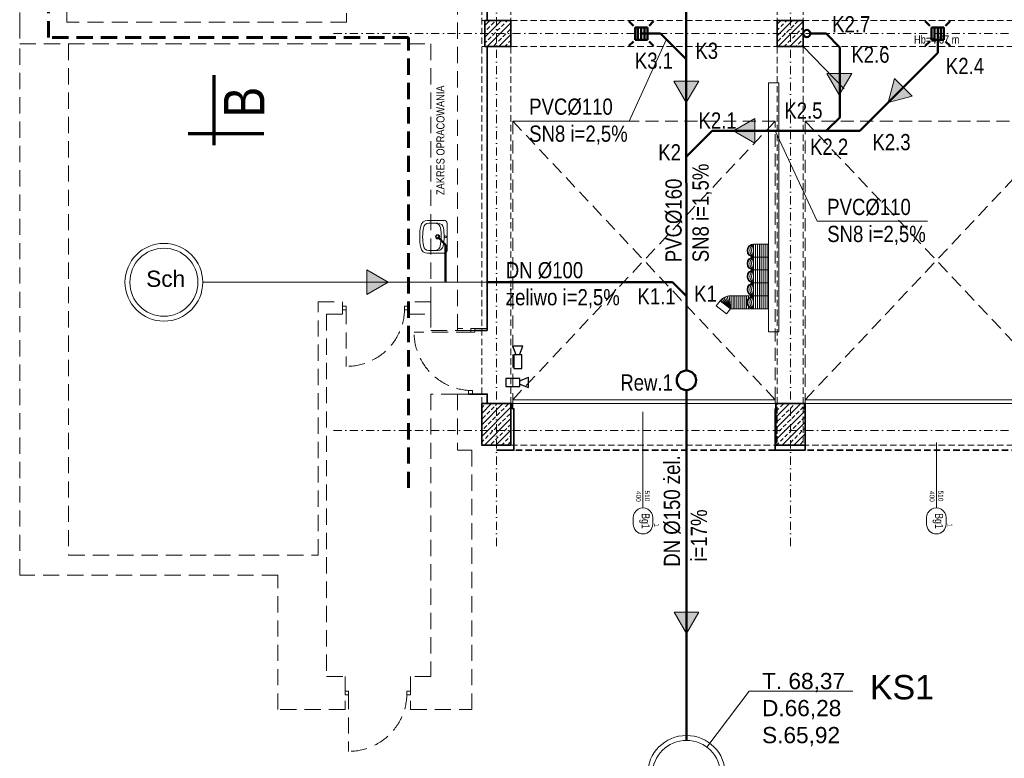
# Model space of a CAD drawing. Header units: millimetres. Extents: x -96593 to 66336, y -23969 to 7139.
# Tile 101 of 256: x -91160 to -89641, y -2331 to -1192. Entities that reach past the tile are written whole.
import ezdxf
from ezdxf.enums import TextEntityAlignment as Align

# ---------------------------------------------------------------- set-up
doc = ezdxf.new("R2010")
doc.units = ezdxf.units.MM
for name, pattern in [('DASHDOT', [1, 0.5, -0.25, 0, -0.25]), ('DASHED', [0.75, 0.5, -0.25]), ('DASHEDX2', [1.5, 1, -0.5]), ('DIVIDEX2', [2.5, 1, -0.5, 0, -0.5, 0, -0.5])]:
    doc.linetypes.add(name, pattern=pattern)
for name, color, linetype, lineweight in [('!MARIUSZ', 220, 'Continuous', 35), ('BA_KS_ist.', 34, 'Continuous', 50), ('BA_sym', 7, 'Continuous', 18), ('BA_txc', 1, 'Continuous', 18), ('BA_txs', 2, 'Continuous', 18), ('MM_KS', 14, 'Continuous', 50), ('MM_KS_OPISY', 7, 'Continuous', 9), ('mm_punktwstawienia', 1, 'Continuous', 50), ('mm_sprężone', 7, 'Continuous', 50), ('mm_went_opis', 7, 'Continuous', 15), ('mm_wentylacja_bloki', 7, 'Continuous', 18), ('PG_BRAMY', 1, 'DASHEDX2', 18), ('PG_KONSTRUKCJA', 5, 'Continuous', 35), ('PG_OSIE', 1, 'DASHDOT', 18), ('PG_PODCIĄGI', 1, 'DASHED', 18), ('PG_PRZERYWANE_ŚREDNIE', 1, 'DASHEDX2', 18), ('PG_SZRAF', 1, 'Continuous', 18), ('PG_WIDOKOWE_CIENKIE', 1, 'Continuous', 18), ('PG_WYPOSAŻENIE', 1, 'Continuous', 18), ('PG_ŚCIANY_SŁUPY', 4, 'Continuous', 35), ('Wyposażenie', 134, 'Continuous', 18)]:
    doc.layers.add(name, color=color, linetype=linetype, lineweight=lineweight)
doc.layers.add('BA_pom', color=6, linetype='Continuous', lineweight=18, plot=False)
doc.styles.add('BIKTS', font='bikromsw.shx', dxfattribs={"width": 0.85})
doc.styles.get("Standard").update_dxf_attribs({"font": 'arial.ttf'})

# ---------------------------------------------------------------- blocks, each defined once
blk = doc.blocks.new('A$C243F7E6F')
at = {"layer": 'PG_SZRAF'}
h = blk.add_hatch(dxfattribs=at)
h.set_pattern_fill('ANSI33', color=256, scale=2)
h.set_pattern_definition([(45, (-6891.598, -2675.306), (-8.980256, 8.980256), []), (45, (-6882.618, -2675.306), (-8.980256, 8.980256), [6.35, -3.175])])
h.paths.add_polyline_path([(0, 0), (40, 0), (40, -40), (0, -40)])
at = {"layer": 'PG_KONSTRUKCJA'}
blk.add_lwpolyline([(0, 0), (40, 0), (40, -40), (0, -40), (0, 0)], dxfattribs=at)
blk = doc.blocks.new('symdrz')
blk.add_lwpolyline([(-10, -30, -1), (-10, 30), (10, 30, -1), (10, -30)], format="xyb", close=True)
at = {"style": 'BIKTS', "width": 0.8}
blk.add_attdef('SZERDRZ', text='', height=25, dxfattribs=at).set_placement((77.1, 8.8), align=Align.CENTER)
blk.add_attdef('SYMDRZ', text='', height=25, dxfattribs=at).set_placement((0, 0), align=Align.MIDDLE)
blk.add_attdef('WYSDRZ', text='', height=25, dxfattribs=at).set_placement((77.1, -9.5), align=Align.TOP_CENTER)
blk = doc.blocks.new('brama')
at = {"layer": 'PG_BRAMY', "color": 253, "linetype": 'Continuous'}
for p, q in [((4191.2, 391.2), (4596.2, 391.2)), ((4191.2, 391.2), (4191.2, 385.2)), ((4191.2, 385.2), (4596.2, 385.2)), ((4596.2, 391.2), (4596.2, 385.2))]:
    blk.add_line(p, q, dxfattribs=at)
at = {"layer": 'PG_BRAMY', "color": 253, "ltscale": 20}
for p, q in [((4191.2, -44.8), (4596.2, 385.2)), ((4191.2, 385.2), (4596.2, -44.8))]:
    blk.add_line(p, q, dxfattribs=at)
blk.add_lwpolyline([(4191.2, 385.2), (4596.2, 385.2), (4596.2, -44.8), (4191.2, -44.8)], close=True, dxfattribs=at)
blk = doc.blocks.new('A$C558C0175')
at = {"layer": 'PG_SZRAF'}
h = blk.add_hatch(dxfattribs=at)
h.set_pattern_fill('ANSI33', color=256, scale=50)
h.set_pattern_definition([(45, (339.872, -19.246), (-8.83883, 8.83883), []), (45, (348.711, -19.246), (-8.83883, 8.83883), [6.25, -3.125])])
h.paths.add_polyline_path([(-45, 64), (0, 64), (0, 0), (-45, 0)])
at = {"layer": 'PG_KONSTRUKCJA'}
blk.add_lwpolyline([(-45, 64), (0, 64), (0, 0), (-45, 0)], close=True, dxfattribs=at)
blk = doc.blocks.new('A$C0fd6651b')
at = {"layer": 'PG_WYPOSAŻENIE', "color": 18, "lineweight": 30, "true_color": 0x000000}
for p, q in [((5.4, 13.5), (0, 0)), ((0, 0), (15.8, 0)), ((10.4, 13.5), (15.8, 0))]:
    blk.add_line(p, q, dxfattribs=at)
blk.add_lwpolyline([(1.8, 34.8), (1.8, 13.5), (14, 13.5), (14, 34.8)], close=True, dxfattribs=at)
blk = doc.blocks.new('A$C0f2c6892')
at = {"layer": 'PG_WIDOKOWE_CIENKIE', "color": 18, "lineweight": 30}
for p, rotation in [((81.6, -2322.1), 180), ((90.2, -2386.2), 90)]:
    blk.add_blockref('A$C0fd6651b', p, dxfattribs=dict(at, rotation=rotation))
blk = doc.blocks.new('A$C2E197AD3')
at = {"layer": '!MARIUSZ', "color": 252, "linetype": 'DASHED', "lineweight": 0, "ltscale": 50}
for p, q in [((211.8, 271.7), (211.8, 1091.5)), ((287.3, 1091.5), (287.3, 302.5)), ((672.3, 302.5), (672.3, 693.5)), ((672.3, 693.5), (709.8, 693.5)), ((709.8, 693.5), (709.8, 674.5)), ((709.8, 686.7), (715.8, 686.7)), ((709.8, 681.2), (709.8, 686.7)), ((715.8, 686.7), (715.8, 681.2)), ((805.8, 686.7), (811.8, 686.7)), ((805.8, 681.2), (805.8, 686.7)), ((846.3, 693.5), (811.8, 693.5)), ((811.8, 693.5), (811.8, 674.5)), ((811.8, 686.7), (811.8, 681.2)), ((846.3, 674.5), (846.3, 693.5)), ((709.8, 674.5), (685.3, 674.5)), ((685.3, 674.5), (685.3, 115.5)), ((715.8, 681.2), (709.8, 681.2)), ((811.8, 681.2), (805.8, 681.2)), ((811.8, 674.5), (846.3, 674.5)), ((908.1, 652.2), (914.1, 652.2)), ((908.1, 646.7), (908.1, 652.2)), ((914.1, 646.7), (908.1, 646.7)), ((914.1, 652.2), (914.1, 646.7)), ((887.3, 551.2), (887.3, 464.5)), ((904.6, 551.2), (887.3, 551.2)), ((904.6, 556.7), (910.6, 556.7)), ((904.6, 551.2), (904.6, 556.7)), ((910.6, 551.2), (904.6, 551.2)), ((910.6, 556.7), (910.6, 551.2)), ((909.4, 464.5), (887.3, 464.5)), ((287.3, 302.5), (672.3, 302.5)), ((610.3, 271.7), (211.8, 271.7)), ((610.3, 64.5), (610.3, 271.7)), ((685.3, 115.5), (713.8, 115.5)), ((713.8, 115.5), (713.8, 64.5)), ((713.8, 93), (713.8, 87)), ((719.3, 93), (713.8, 93)), ((719.3, 87), (719.3, 93)), ((809.3, 93), (809.3, 87)), ((814.8, 93), (809.3, 93)), ((814.8, 87), (814.8, 93)), ((713.8, 87), (719.3, 87)), ((809.3, 87), (814.8, 87)), ((713.8, 64.5), (610.3, 64.5))]:
    blk.add_line(p, q, dxfattribs=at)
at = {"layer": '!MARIUSZ', "color": 252, "linetype": 'DASHED', "lineweight": 0, "ltscale": 50, "extrusion": (0, 0, -1)}
for p, q in [((715.8, 684), (715.8, 594)), ((910.3, 646.7), (820.3, 646.7)), ((719.3, 90), (719.3, 0))]:
    blk.add_line(p, q, dxfattribs=at)
at = {"layer": '!MARIUSZ', "color": 252, "linetype": 'DASHED', "lineweight": 0, "ltscale": 50}
for points in [[(887.3, 649.5), (887.3, 1422.5)], [(887.3, 1214), (716.3, 1214), (716.3, 1125), (284.8, 1125), (284.8, 1402.3), (211.8, 1402.3), (211.8, 1125), (211.8, 1091.5), (846.3, 1091.5), (846.3, 649.5), (933.3, 649.5)], [(908.1, 649.5), (933.3, 649.5), (933.3, 652.2), (887.3, 652.2), (887.3, 649.5)], [(887.3, 551.2), (846.3, 551.2), (846.3, 115.5), (814.8, 115.5), (814.8, 64.5), (909.4, 64.5), (909.4, 464.5)]]:
    blk.add_lwpolyline(points, dxfattribs=at)
at = {"layer": '!MARIUSZ', "color": 252, "linetype": 'DASHED', "lineweight": 0, "ltscale": 50, "extrusion": (0, 0, -1)}
for centre in [(-715.8, 684), (-719.3, 90)]:
    blk.add_arc(centre, 90, 180, 270, dxfattribs=at)
blk.add_ellipse((910.3, 646.7), major_axis=(-63.6, 63.6), ratio=1, start_param=3.926991, end_param=5.497787, dxfattribs=at)
at = {"layer": 'BA_sym', "color": 252}
for p, q in [((1173.6, 396.7), (1173.6, 524.1)), ((1173.6, 476.5), (1173.6, 378)), ((1173.6, 476.5), (1173.6, 375.5)), ((1626.3, 476.5), (1626.3, 378)), ((1626.3, 476.5), (1626.3, 375.5))]:
    blk.add_line(p, q, dxfattribs=at)
at = {"layer": 'PG_OSIE', "color": 252, "ltscale": 25}
for points in [[(947.3, 3165.6), (947.3, 314.7)], [(1401.3, 3165.6), (1401.3, 314.7)], [(696.2, 1107.5), (2976.4, 1107.5)], [(696.2, 495), (2976.4, 495)]]:
    blk.add_lwpolyline(points, dxfattribs=at)
at = {"layer": 'PG_PODCIĄGI', "color": 252, "ltscale": 20}
for points in [[(924.8, 2946.5), (924.8, 472.5)], [(969.8, 2946.5), (969.8, 472.5)], [(1380.8, 2946.5), (1380.8, 472.5)], [(1420.8, 2946.5), (1420.8, 472.5)], [(924.8, 1127.5), (2778.8, 1127.5)], [(924.8, 1087.5), (2778.8, 1087.5)], [(924.8, 536.5), (2778.8, 536.5)], [(924.8, 472.5), (2778.8, 472.5)]]:
    blk.add_lwpolyline(points, dxfattribs=at)
at = {"layer": 'PG_PRZERYWANE_ŚREDNIE', "color": 252, "lineweight": 60, "ltscale": 25}
blk.add_lwpolyline([(812, 406.4), (812, 1101.4), (256.3, 1101.4), (256.3, 1387.6), (882.2, 1387.6)], dxfattribs=at)
at = {"layer": 'PG_WIDOKOWE_CIENKIE', "color": 252, "lineweight": 70}
for p, q in [((511.9, 935.4), (511.9, 1043.4)), ((588.4, 952.9), (471.9, 952.9))]:
    blk.add_line(p, q, dxfattribs=at)
at = {"layer": 'PG_ŚCIANY_SŁUPY', "color": 252}
blk.add_line((933.3, 649.5), (914.1, 649.5), dxfattribs=at)
for points in [[(933.3, 1245.2), (933.3, 1127.5), (969.8, 1127.5), (969.8, 1087.5), (933.3, 1087.5), (933.3, 649.5)], [(947.3, 464.5), (974.3, 464.5), (974.3, 528.5), (972.3, 528.5), (972.3, 536.5), (933.3, 536.5), (933.3, 551.2), (904.6, 551.2)], [(1377.8, 464.5), (1377.8, 528.5), (1378.8, 528.5), (1378.8, 536.5), (1422.8, 536.5), (1422.8, 528.5), (1423.8, 528.5), (1423.8, 464.5), (1377.8, 464.5)]]:
    blk.add_lwpolyline(points, dxfattribs=at)
at = {"layer": 'PG_ŚCIANY_SŁUPY', "color": 252, "linetype": 'DASHED', "ltscale": 20}
blk.add_lwpolyline([(2727.3, 464.5), (974.3, 464.5)], dxfattribs=at)
at = {"layer": 'Wyposażenie', "color": 252, "lineweight": 15}
for p, q in [((1367.1, 1031.2), (1383.1, 1031.2)), ((1367.1, 647.2), (1367.1, 1031.2)), ((1383.1, 647.2), (1383.1, 1031.2)), ((1344.2, 782.7), (1367.1, 782.7)), ((1344.2, 782.7), (1344.2, 682.7)), ((1347.2, 782.7), (1347.2, 682.7)), ((1350.2, 782.7), (1350.2, 682.7)), ((1353.2, 782.7), (1353.2, 682.7)), ((1356.2, 782.7), (1356.2, 682.7)), ((1359.2, 782.7), (1359.2, 682.7)), ((1362.2, 782.7), (1362.2, 682.7)), ((1365.2, 782.7), (1365.2, 682.7)), ((1344.2, 762.7), (1367.1, 762.7)), ((1344.2, 742.7), (1367.1, 742.7)), ((1344.2, 722.7), (1367.1, 722.7)), ((1298.1, 699.7), (1308.5, 682.7)), ((1300.8, 701.1), (1308.5, 682.7)), ((1303.6, 702.1), (1308.5, 682.7)), ((1306.5, 702.6), (1308.5, 682.7)), ((1344.2, 702.7), (1308.5, 702.7)), ((1309.5, 702.7), (1309.5, 682.7)), ((1312.5, 702.7), (1312.5, 682.7)), ((1315.5, 702.7), (1315.5, 682.7)), ((1318.5, 702.7), (1318.5, 682.7)), ((1321.5, 702.7), (1321.5, 682.7)), ((1324.5, 702.7), (1324.5, 682.7)), ((1327.5, 702.7), (1327.5, 682.7)), ((1330.5, 702.7), (1330.5, 682.7)), ((1330.5, 702.7), (1330.5, 682.7)), ((1333.5, 702.7), (1333.5, 682.7)), ((1336.5, 702.7), (1336.5, 699.1)), ((1339.5, 702.7), (1339.5, 701.5)), ((1344.2, 702.7), (1367.1, 702.7)), ((1286.6, 687.2), (1292.8, 695.1)), ((1302.4, 674.8), (1286.6, 687.2)), ((1308.5, 682.7), (1292.8, 695.1)), ((1293.5, 695.9), (1308.5, 682.7)), ((1295.7, 698), (1308.5, 682.7)), ((1336.5, 686.3), (1336.5, 682.7)), ((1339.5, 683.9), (1339.5, 682.7)), ((1308.5, 682.7), (1302.4, 674.8)), ((1344.2, 682.7), (1308.5, 682.7)), ((1344.2, 682.7), (1367.1, 682.7)), ((1367.1, 647.2), (1383.1, 647.2))]:
    blk.add_line(p, q, dxfattribs=at)
for centre, radius, start, end in [((1344.2, 772.7), 10, 90, 270), ((1345.3, 772.7), 10.1, 96.0256, 263.9744), ((1349.6, 772.7), 11.3, 118.0725, 241.9275), ((1359.4, 772.7), 18.2, 146.6015, 213.3985), ((1344.2, 752.7), 10, 90, 270), ((1345.3, 752.7), 10.1, 96.0256, 263.9744), ((1349.6, 752.7), 11.3, 118.0725, 241.9275), ((1359.4, 752.7), 18.2, 146.6015, 213.3985), ((1344.2, 732.7), 10, 90, 270), ((1345.3, 732.7), 10.1, 96.0256, 263.9744), ((1349.6, 732.7), 11.3, 118.0725, 241.9275), ((1359.4, 732.7), 18.2, 146.6015, 213.3985), ((1344.2, 712.7), 10, 90, 270), ((1345.3, 712.7), 10.1, 96.0256, 263.9744), ((1349.6, 712.7), 11.3, 118.0725, 241.9275), ((1359.4, 712.7), 18.2, 146.6015, 213.3985), ((1308.5, 682.7), 20, 90, 141.8389), ((1344.2, 692.7), 10, 90, 270), ((1345.3, 692.7), 10.1, 96.0256, 263.9744), ((1349.6, 692.7), 11.3, 118.0725, 241.9275), ((1359.4, 692.7), 18.2, 146.6015, 213.3985)]:
    blk.add_arc(centre, radius, start, end, dxfattribs=at)
at = {"layer": 'BA_sym', "color": 252}
ref = blk.add_blockref('symdrz', (1173.6, 355.5), dxfattribs=dict(at, xscale=-0.5000000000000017, yscale=0.5000000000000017, zscale=0.5000000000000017, rotation=89.99999527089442))
ref.add_attrib('Symdrz', 'Bg1', dxfattribs={"height": 12.5, "rotation": 270, "style": 'BIKTS', "width": 0.8}).set_placement((1177.8, 355.5), align=Align.MIDDLE_CENTER)
ref.add_attrib('Szerdrz', '400', dxfattribs={"layer": 'BA_txc', "color": 7, "height": 7.5, "rotation": 270, "style": 'BIKTS', "width": 0.8}).set_placement((1166.8, 393.4), align=Align.MIDDLE_CENTER)
ref.add_attrib('Wysdrz', '510', dxfattribs={"layer": 'BA_txc', "color": 7, "height": 7.5, "rotation": 270, "style": 'BIKTS', "width": 0.8}).set_placement((1180.3, 394), align=Align.MIDDLE_CENTER)
ref.add_attrib('Sztuk', '1', (1190.8, 352), dxfattribs={"layer": 'BA_pom', "height": 7.5, "rotation": 270, "style": 'BIKTS', "width": 0.8})
ref = blk.add_blockref('symdrz', (1626.3, 355.5), dxfattribs=dict(at, xscale=-0.5000000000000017, yscale=0.5000000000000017, zscale=0.5000000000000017, rotation=89.99999527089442))
ref.add_attrib('Symdrz', 'Bg1', dxfattribs={"height": 12.5, "rotation": 270, "style": 'BIKTS', "width": 0.8}).set_placement((1630.5, 355.5), align=Align.MIDDLE_CENTER)
ref.add_attrib('Szerdrz', '400', dxfattribs={"layer": 'BA_txc', "color": 7, "height": 7.5, "rotation": 270, "style": 'BIKTS', "width": 0.8}).set_placement((1619.6, 393.4), align=Align.MIDDLE_CENTER)
ref.add_attrib('Wysdrz', '510', dxfattribs={"layer": 'BA_txc', "color": 7, "height": 7.5, "rotation": 270, "style": 'BIKTS', "width": 0.8}).set_placement((1633.1, 394), align=Align.MIDDLE_CENTER)
ref.add_attrib('Sztuk', '1', (1643.6, 352), dxfattribs={"layer": 'BA_pom', "height": 7.5, "rotation": 270, "style": 'BIKTS', "width": 0.8})
at = {"layer": 'PG_KONSTRUKCJA', "color": 252}
for name, p in [('A$C243F7E6F', (929.8, 1127.5)), ('A$C243F7E6F', (1380.8, 1127.5)), ('A$C558C0175', (969.8, 472.5)), ('A$C558C0175', (1423.8, 472.5))]:
    blk.add_blockref(name, p, dxfattribs=at)
at = {"layer": 'PG_KONSTRUKCJA', "color": 252, "xscale": -1, "rotation": 180}
for p in [(-3218.6, 927.7), (-2767.3, 927.7)]:
    blk.add_blockref('brama', p, dxfattribs=at)
at = {"layer": 'PG_WIDOKOWE_CIENKIE', "color": 252, "lineweight": 30}
blk.add_blockref('A$C0f2c6892', (906.8, 2947.5), dxfattribs=at)
at = {"layer": 'BA_txs', "color": 252, "style": 'BIKTS', "width": 0.85}
blk.add_text('Hb=4.87 m', height=12.5, dxfattribs=at).set_placement((1591.9, 1092.1))
blk.add_text('B', height=62.5, rotation=90, dxfattribs=at).set_placement((589.4, 977.9))
blk = doc.blocks.new('ksstrz')
at = {"layer": 'mm_sprężone', "linetype": 'DIVIDEX2', "lineweight": 30}
h = blk.add_hatch(color=256, dxfattribs=at)
h.dxf.hatch_style = 1
h.paths.add_polyline_path([(28045.5, -44864.5), (28060.5, -44838.5), (28030.5, -44838.5)])
at = {"layer": 'mm_wentylacja_bloki'}
for p, q in [((28030.5, -44838.5), (28045.5, -44864.5)), ((28060.5, -44838.5), (28030.5, -44838.5)), ((28045.5, -44864.5), (28060.5, -44838.5))]:
    blk.add_line(p, q, dxfattribs=at)
blk = doc.blocks.new('A$Cf7835451')
at = {"layer": 'PG_WIDOKOWE_CIENKIE', "lineweight": 18}
for p, q in [((0, 4.5), (0, 46.4)), ((30, 50.9), (4.5, 50.9)), ((13.6, 46.3), (18.9, 46.4)), ((17.3, 46.2), (17.3, 46.3)), ((18.1, 46.3), (28.4, 46.5)), ((19.1, 46.3), (19.1, 46.4)), ((24.4, 46.4), (21.8, 46.4)), ((21.8, 46.4), (21.8, 46.4)), ((21.8, 46.4), (21.8, 46.4)), ((22.5, 46.4), (22.5, 46.4)), ((23.6, 46.4), (23.6, 46.4)), ((30, 0), (4.5, 0)), ((14.2, 4.5), (19.5, 4.5)), ((17.3, 4.5), (17.3, 4.6)), ((28.4, 4.5), (19.1, 4.5))]:
    blk.add_line(p, q, dxfattribs=at)
for centre, radius in [((2.3, 25.5), 1.36), ((14.5, 25.5), 3.18), ((14.5, 25.5), 2.27)]:
    blk.add_circle(centre, radius, dxfattribs=at)
for centre, radius, start, end in [((4.5, 46.4), 4.55, 90, 180), ((13.7, 38.1), 8.18, 90.8747, 171.7206), ((18.2, 38.1), 8.18, 90.8747, 171.7206), ((28.4, 38.2), 8.18, 9.1541, 90), ((30, 40), 10.9, 10.2403, 90), ((92.8, 26.6), 88.2, 171.7206, 190.0289), ((97.4, 26.6), 88.2, 171.7206, 190.0289), ((-50.5, 25.5), 88.2, 350.8459, 9.1541), ((-50.5, 25.5), 92.7, 349.7597, 10.2403), ((4.5, 4.5), 4.55, 180, 270), ((14.1, 12.6), 8.18, 190.0289, 270.8747), ((18.6, 12.7), 8.18, 190.0289, 264.7924), ((28.4, 12.7), 8.18, 270, 350.8459), ((30, 10.9), 10.9, 270, 349.7597)]:
    blk.add_arc(centre, radius, start, end, dxfattribs=at)

msp = doc.modelspace()

# ---------------------------------------------------------------- linework, layer by layer
at = {"layer": 'BA_KS_ist.', "linetype": 'Continuous', "ltscale": 25}
for p, q in [((-90131.5, -1733.2), (-90131.7, -1023.2)), ((-90201.2, -1213.2), (-90171.2, -1213.2)), ((-90171.2, -1213.2), (-90131.6, -1252.7)), ((-89940.2, -1213.2), (-89915.7, -1213.3)), ((-89915.7, -1213.3), (-89894.5, -1234.5)), ((-89743.7, -1213.2), (-89743.7, -1243.2)), ((-89894.5, -1234.5), (-89894.5, -1342.1)), ((-89743.7, -1243.2), (-89863.7, -1363.2)), ((-89915.6, -1363.2), (-89894.4, -1342)), ((-90131.5, -1403.1), (-90091.5, -1363.2)), ((-89863.7, -1363.2), (-90091.6, -1363.2)), ((-90152.7, -1596.9), (-90438.7, -1596.9)), ((-90152.7, -1596.9), (-90131.5, -1618.2))]:
    msp.add_line(p, q, dxfattribs=at)
at = {"layer": 'BA_KS_ist.', "color": 34}
for p, q in [((-90220.4, -1194), (-90213.2, -1201.1)), ((-90189.1, -1201.1), (-90182, -1194)), ((-89762.9, -1194), (-89755.7, -1201.1)), ((-89731.6, -1201.1), (-89724.4, -1194)), ((-90210.7, -1203.7), (-90191.7, -1203.7)), ((-90210.7, -1222.7), (-90210.7, -1203.7)), ((-90206.3, -1203.7), (-90206.3, -1222.7)), ((-90201.2, -1203.7), (-90201.2, -1222.7)), ((-90196.1, -1203.7), (-90196.1, -1222.7)), ((-90191.7, -1203.7), (-90191.7, -1222.7)), ((-89753.2, -1203.7), (-89734.1, -1203.7)), ((-89753.2, -1222.7), (-89753.2, -1203.7)), ((-89748.7, -1203.7), (-89748.7, -1222.7)), ((-89743.7, -1203.7), (-89743.7, -1222.7)), ((-89738.6, -1203.7), (-89738.6, -1222.7)), ((-89734.1, -1203.7), (-89734.1, -1222.7)), ((-90220.4, -1232.4), (-90213.2, -1225.3)), ((-90191.7, -1222.7), (-90210.7, -1222.7)), ((-90182, -1232.4), (-90189.1, -1225.3)), ((-89762.9, -1232.4), (-89755.7, -1225.3)), ((-89734.1, -1222.7), (-89753.2, -1222.7)), ((-89724.4, -1232.4), (-89731.6, -1225.3))]:
    msp.add_line(p, q, dxfattribs=at)
at = {"layer": 'BA_KS_ist.', "color": 30, "linetype": 'Continuous', "ltscale": 25}
for p, q in [((-90515.2, -1526.8), (-90502.9, -1539.1)), ((-90502.9, -1539.1), (-90502.9, -1596.9))]:
    msp.add_line(p, q, dxfattribs=at)
at = {"layer": 'BA_KS_ist.', "linetype": 'Continuous', "lineweight": 15, "ltscale": 25}
msp.add_line((-90438.7, -1596.9), (-90877.7, -1596.9), dxfattribs=at)
at = {"layer": 'BA_KS_ist.', "linetype": 'Continuous', "ltscale": 25}
for centre, radius in [((-89945.7, -1213.2), 5.5), ((-90131.4, -1748.2), 15)]:
    msp.add_circle(centre, radius, dxfattribs=at)
at = {"layer": 'BA_KS_ist.', "linetype": 'Continuous', "lineweight": 15, "ltscale": 25}
for centre, radius in [((-90937.7, -1596.9), 60), ((-90937.7, -1596.9), 52.5), ((-90131.3, -2356.2), 60), ((-90131.3, -2356.2), 52.5)]:
    msp.add_circle(centre, radius, dxfattribs=at)
at = {"layer": 'BA_sym', "color": 252}
for p, q in [((-90198.4, -1924), (-90198.4, -1796.6)), ((-90198.4, -1844.2), (-90198.4, -1942.7)), ((-90198.4, -1844.2), (-90198.4, -1945.2)), ((-89745.7, -1844.2), (-89745.7, -1942.7)), ((-89745.7, -1844.2), (-89745.7, -1945.2))]:
    msp.add_line(p, q, dxfattribs=at)
at = {"layer": 'MM_KS'}
msp.add_line((-90131.3, -2303.7), (-90131.4, -1763.2), dxfattribs=at)
at = {"layer": 'MM_KS_OPISY'}
for p, q in [((-90219.5, -1348.2), (-90162.2, -1222.1)), ((-90389.5, -1348.2), (-90219.5, -1348.2)), ((-89994.4, -1363.2), (-89929.6, -1502.9)), ((-89929.6, -1502.9), (-89759.6, -1502.9)), ((-90099.7, -2314.2), (-90034.6, -2227.7)), ((-90034.6, -2227.7), (-89874.6, -2227.7))]:
    msp.add_line(p, q, dxfattribs=at)
at = {"layer": 'mm_went_opis', "color": 252}
msp.add_lwpolyline([(-89951.2, -1233.2), (-89887.8, -1298.3)], dxfattribs=at)

# ---------------------------------------------------------------- block references
at = {"layer": 'BA_sym', "color": 252}
ref = msp.add_blockref('symdrz', (-90198.4, -1965.2), dxfattribs=dict(at, xscale=-0.5000000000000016, yscale=0.5000000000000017, zscale=0.5000000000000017, rotation=89.99999527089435))
ref.add_attrib('Symdrz', 'Bg1', dxfattribs={"height": 12.5, "rotation": 270, "style": 'BIKTS', "width": 0.8}).set_placement((-90194.3, -1965.2), align=Align.MIDDLE_CENTER)
ref.add_attrib('Szerdrz', '400', dxfattribs={"layer": 'BA_txc', "color": 7, "height": 7.5, "rotation": 270, "style": 'BIKTS', "width": 0.8}).set_placement((-90205.2, -1927.3), align=Align.MIDDLE_CENTER)
ref.add_attrib('Wysdrz', '510', dxfattribs={"layer": 'BA_txc', "color": 7, "height": 7.5, "rotation": 270, "style": 'BIKTS', "width": 0.8}).set_placement((-90191.7, -1926.7), align=Align.MIDDLE_CENTER)
ref.add_attrib('Sztuk', '1', (-90181.2, -1968.7), dxfattribs={"layer": 'BA_pom', "height": 7.5, "rotation": 270, "style": 'BIKTS', "width": 0.8})
ref = msp.add_blockref('symdrz', (-89745.7, -1965.2), dxfattribs=dict(at, xscale=-0.5000000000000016, yscale=0.5000000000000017, zscale=0.5000000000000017, rotation=89.99999527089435))
ref.add_attrib('Symdrz', 'Bg1', dxfattribs={"height": 12.5, "rotation": 270, "style": 'BIKTS', "width": 0.8}).set_placement((-89741.5, -1965.2), align=Align.MIDDLE_CENTER)
ref.add_attrib('Szerdrz', '400', dxfattribs={"layer": 'BA_txc', "color": 7, "height": 7.5, "rotation": 270, "style": 'BIKTS', "width": 0.8}).set_placement((-89752.4, -1927.3), align=Align.MIDDLE_CENTER)
ref.add_attrib('Wysdrz', '510', dxfattribs={"layer": 'BA_txc', "color": 7, "height": 7.5, "rotation": 270, "style": 'BIKTS', "width": 0.8}).set_placement((-89738.9, -1926.7), align=Align.MIDDLE_CENTER)
ref.add_attrib('Sztuk', '1', (-89728.4, -1968.7), dxfattribs={"layer": 'BA_pom', "height": 7.5, "rotation": 270, "style": 'BIKTS', "width": 0.8})
at = {"layer": 'mm_punktwstawienia', "lineweight": 60}
msp.add_blockref('A$C2E197AD3', (-91372, -2320.7), dxfattribs=at)
at = {"layer": 'mm_sprężone', "color": 2, "linetype": 'DIVIDEX2', "lineweight": 30, "xscale": 1.27, "yscale": 1.27, "zscale": 1.27}
for p, rotation in [((-121411.8, -60609.6), 120.0000000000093), ((-121647.9, -60621.4), 120.0000000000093), ((-74716.1, 64155.5), 315), ((-33080.8, 34254.6), 270), ((-147569.5, -37214.7), 89.99999999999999), ((-121647.7, -61440.9), 120.0000000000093)]:
    msp.add_blockref('ksstrz', p, dxfattribs=dict(at, rotation=rotation))
at = {"layer": 'PG_WIDOKOWE_CIENKIE', "color": 252, "lineweight": 30, "xscale": -1}
msp.add_blockref('A$Cf7835451', (-90500.7, -1552.3), dxfattribs=at)

# ---------------------------------------------------------------- texts
at = {"layer": 'BA_txs', "color": 252, "style": 'BIKTS', "width": 0.85}
msp.add_text('Hb=4.87 m', height=12.5, dxfattribs=at).set_placement((-89780.2, -1228.6))
for s, height, p in [('B', 62.5, (-90782.6, -1342.8)), ('ZAKRES OPRACOWANIA', 12.5, (-90504.7, -1462.3))]:
    msp.add_text(s, height=height, rotation=90, dxfattribs=at).set_placement(p)
at = {"layer": 'MM_KS_OPISY', "attachment_point": 1}
for s, width, insert, char_height in [('{\\fArial Narrow|b0|i0|c238|p34;K2.7}', 6.32, (-89906.5, -1186.4), 25), ('\\fArial Narrow|b0|i0|c238|p34;K3', 6.32, (-90117.6, -1227.3), 25), ('\\fArial Narrow|b0|i0|c238|p34;K3.1', 6.32, (-90210.9, -1242.6), 25), ('{\\fArial Narrow|b0|i0|c238|p34;K2.6}', 6.32, (-89876.9, -1233.2), 25), ('\\fArial Narrow|b0|i0|c238|p34;K2.4', 6.32, (-89731, -1250.7), 25), ('\\fArial Narrow|b0|i0|c238|p34;PVC%%C110\\PSN8 i=2,5%', 169.606, (-90374, -1313.5), 25), ('{\\fArial Narrow|b0|i0|c238|p34;K2.5}', 6.32, (-89980.3, -1319.5), 25), ('\\fArial Narrow|b0|i0|c238|p34;K2.1', 6.32, (-90112.7, -1334.9), 25), ('\\fArial Narrow|b0|i0|c238|p34;K2.2', 6.32, (-89940.7, -1375.4), 25), ('\\fArial Narrow|b0|i0|c238|p34;K2.3', 6.32, (-89844.4, -1368.2), 25), ('\\fArial Narrow|b0|i0|c238|p34;K2', 6.32, (-90174.8, -1384), 25), ('{\\fArial Narrow|b0|i0|c238|p34;PVC%%C110\\PSN8 i=2,5%}', 180.433, (-89914.1, -1468.2), 25), ('{\\fArial Narrow|b0|i0|c238|p34;DN %%C100\\Pżeliwo i=2,5%}', 200.326, (-90410.1, -1565.8), 25), ('Sch', 6.32, (-90965, -1579), 25), ('\\fArial Narrow|b0|i0|c238|p34;K1.1', 6.32, (-90206.9, -1606.1), 25), ('{\\fArial Narrow|b0|i0|c238|p34;K1}', 6.32, (-90119.4, -1602.1), 25), ('\\fArial Narrow|b0|i0|c238|p34;Rew.1', 3.16, (-90233.4, -1739.1), 25), ('KS1', 6.32, (-89848.3, -2202.9), 37.5)]:
    msp.add_mtext_dynamic_manual_height_columns(s, width=width, gutter_width=1, heights=[0], dxfattribs=dict(at, insert=insert, char_height=char_height))
at = {"layer": 'MM_KS_OPISY', "char_height": 25, "attachment_point": 1, "rotation": 90}
for s, width, insert in [('\\fArial Narrow|b0|i0|c238|p34;PVC%%C160\\PSN8 i=1,5%', 169.595, (-90163.7, -1566)), ('{\\fArial Narrow|b0|i0|c238|p34;DN %%C150 żel.\\P i=17%}', 187.612, (-90166.3, -2035.8))]:
    msp.add_mtext_dynamic_manual_height_columns(s, width=width, gutter_width=1, heights=[0], dxfattribs=dict(at, insert=insert))
at = {"layer": 'MM_KS_OPISY', "insert": (-90014.7, -2199.7), "char_height": 25, "width": 315.986, "attachment_point": 1}
msp.add_mtext('T. 68,37\\PD.66,28\\PS.65,92\\P', dxfattribs=at)

doc.saveas('drawing.dxf')
